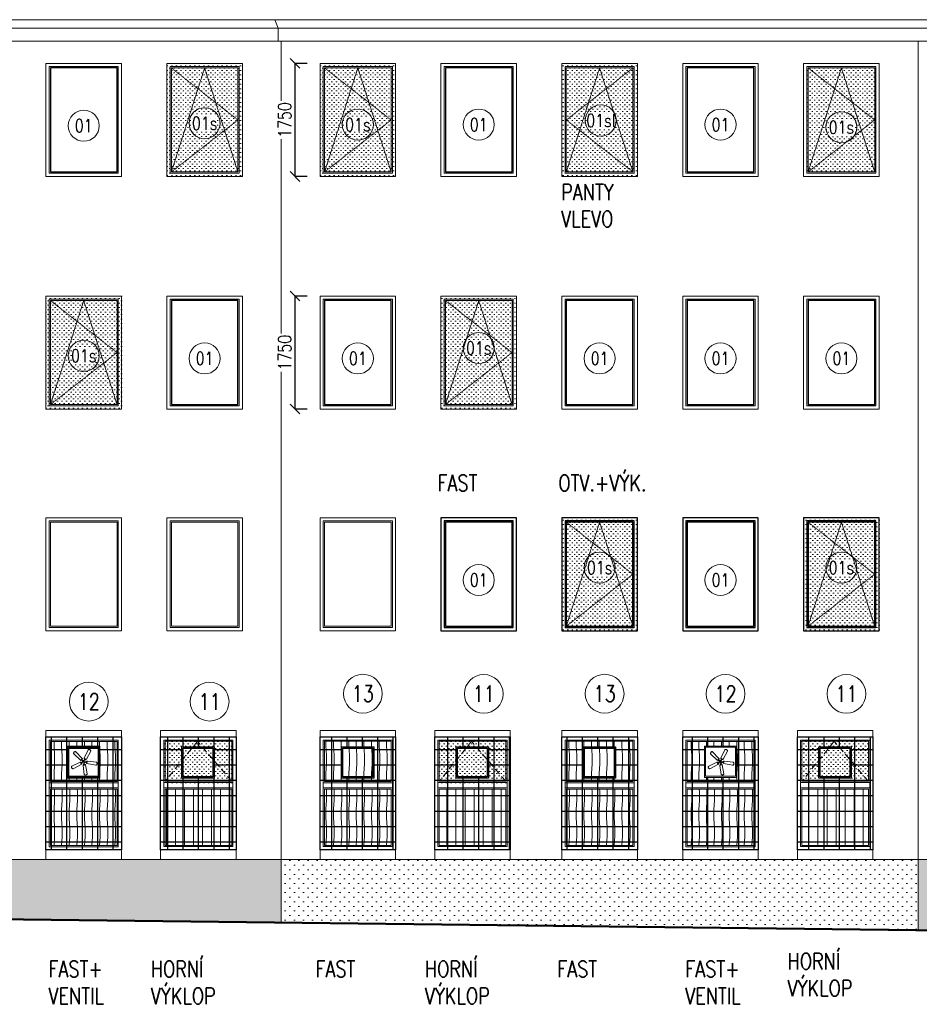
# Model space of a CAD drawing. Header units: millimetres. Extents: x -238874 to 551972, y -298952 to 658415.
# Tile 165 of 256: x 28702 to 42618, y 107166 to 122405. Entities that reach past the tile are written whole.
import ezdxf
from ezdxf.enums import TextEntityAlignment as Align

# ---------------------------------------------------------------- set-up
doc = ezdxf.new("R2010")
doc.units = ezdxf.units.MM
doc.header["$LTSCALE"] = 20
doc.linetypes.add('DASHED', pattern=[0.75, 0.5, -0.25])
doc.linetypes.add('DOT', pattern=[6.35, 0, -6.35])
doc.layers.add('00_HEDVIKA_DEMOLICE', color=2, linetype='Continuous', lineweight=30, transparency=0.3)
doc.layers.add('_00HEDVIKA_POPIS_PRACOVNÍ', color=133, linetype='Continuous', lineweight=25, transparency=0.3)
for name, color, linetype, lineweight in [('CKBUBLINY', 1, 'Continuous', 18), ('CKBUBLINY_POPIS', 3, 'Continuous', 25), ('CKKOTY', 3, 'Continuous', 18), ('CKOKNA', 30, 'Continuous', 18), ('CKSTENY_SRAF', 8, 'Continuous', 18), ('NOSNÉ', 8, 'Continuous', 50), ('PRUCHODY', 7, 'Continuous', 18)]:
    doc.layers.add(name, color=color, linetype=linetype, lineweight=lineweight)
doc.layers.add('CL3', color=8, linetype='Continuous', plot=False)
doc.layers.add('E-ELECTRICAL (CELING)', color=53, linetype='Continuous')
doc.layers.add('E-LIGHT', color=1, linetype='Continuous')
doc.styles.get("Standard").update_dxf_attribs({"font": 'simplex.shx', "width": 0.8})
doc.dimstyles.new('CADKON', dxfattribs={"dimscale": 100, "dimtxt": 2, "dimasz": 1.5, "dimexe": 0, "dimexo": 2, "dimgap": 0.6, "dimtad": 1, "dimrnd": 1, "dimtxsty": 'Standard', "dimblk1": 'OBLIQUE', "dimblk2": 'OBLIQUE', "dimsah": 1, "dimcen": 2.5, "dimadec": 1, "dimazin": 2, "dimtfac": 1, "dimtix": 1, "dimtmove": 2, "dimatfit": 3, "dimldrblk": 'OPEN30', "dimfxl": 5, "dimtfill": 1, "dimtolj": 1, "dimarcsym": 0})
pattern_1 = [(225, (5e-10, 0), (70.71068, -70.71068), [0, -100])]
pattern_2 = [(45, (-5610, -303698.58), (-35.355339, 35.355339), [0, -50])]
pattern_3 = [(94, (4910.66, -6.35), (-117.334, -9e-08), [140, -1542.05]), (90, (4900.9, 133.31), (-117.334, 7e-15), [140, -419.318]), (86, (4900.9, 273.31), (-117.334, 9e-08), [140, -1542.05]), (90, (4910.66, 412.97), (-117.334, 7e-15), [140, -419.318]), (94, (4910.66, 552.97), (-117.334, -9e-08), [140, -1542.05]), (86, (4900.9, 832.63), (-117.334, 9e-08), [140, -1542.05]), (94, (4910.66, 1112.29), (-117.334, -9e-08), [140, -1542.05]), (86, (4900.9, 1391.94), (-117.334, 9e-08), [140, -1542.05])]
pattern_4 = [(94, (0, 0), (-117.334, -9e-08), [140, -1542.05]), (90, (-9.77, 139.66), (-117.334, 7e-15), [140, -419.318]), (86, (-9.77, 279.66), (-117.334, 9e-08), [140, -1542.05]), (90, (0, 419.32), (-117.334, 7e-15), [140, -419.318]), (94, (0, 559.32), (-117.334, -9e-08), [140, -1542.05]), (86, (-9.77, 838.98), (-117.334, 9e-08), [140, -1542.05]), (94, (0, 1118.64), (-117.334, -9e-08), [140, -1542.05]), (86, (-9.77, 1398.3), (-117.334, 9e-08), [140, -1542.05])]

# ---------------------------------------------------------------- blocks, each defined once
blk = doc.blocks.new('_OBLIQUE')
at = {"color": 0, "linetype": 'ByBlock'}
blk.add_line((-0.5, -0.5), (0.5, 0.5), dxfattribs=at)
blk = doc.blocks.new('*D3372')
at = {"layer": 'CKKOTY', "color": 0, "lineweight": -2, "transparency": 16777216}
for p, q in [((33148, 118128), (32963, 118128)), ((32963, 116378), (32963, 118128)), ((33148, 116378), (32963, 116378))]:
    blk.add_line(p, q, dxfattribs=at)
at = {"layer": 'DEFPOINTS', "color": 0, "transparency": 16777216}
for p in [(32963, 118128), (33348, 118128), (33348, 116378)]:
    blk.add_point(p, dxfattribs=at)
at = {"layer": 'CKKOTY', "color": 0, "lineweight": -2, "transparency": 16777216, "xscale": 150, "yscale": 150, "zscale": 150}
for p, rotation in [((32963, 118128), 90), ((32963, 116378), 270)]:
    blk.add_blockref('_OBLIQUE', p, dxfattribs=dict(at, rotation=rotation))
at = {"layer": 'CKKOTY', "color": 0, "transparency": 16777216, "insert": (32803, 117253), "char_height": 200, "attachment_point": 5, "rotation": 90, "bg_fill": 3, "box_fill_scale": 1.1, "bg_fill_color": 256, "bg_fill_true_color": 13158600, "bg_fill_transparency": 0}
blk.add_mtext('\\A1;1750', dxfattribs=at)
blk = doc.blocks.new('_Open30')
at = {"color": 0, "lineweight": -2}
for p, q in [((-1, 0.27), (0, 0)), ((0, 0), (-1, -0.27)), ((0, 0), (-1, 0))]:
    blk.add_line(p, q, dxfattribs=at)
blk = doc.blocks.new('*D3373')
at = {"layer": 'CKKOTY', "color": 0, "lineweight": -2, "transparency": 16777216}
for p, q in [((33148, 121728), (32963, 121728)), ((32963, 119978), (32963, 121728)), ((33148, 119978), (32963, 119978))]:
    blk.add_line(p, q, dxfattribs=at)
at = {"layer": 'DEFPOINTS', "color": 0, "transparency": 16777216}
for p in [(32963, 121728), (33348, 121728), (33348, 119978)]:
    blk.add_point(p, dxfattribs=at)
at = {"layer": 'CKKOTY', "color": 0, "lineweight": -2, "transparency": 16777216, "xscale": 150, "yscale": 150, "zscale": 150}
for p, rotation in [((32963, 121728), 90), ((32963, 119978), 270)]:
    blk.add_blockref('_OBLIQUE', p, dxfattribs=dict(at, rotation=rotation))
at = {"layer": 'CKKOTY', "color": 0, "transparency": 16777216, "insert": (32803, 120853), "char_height": 200, "attachment_point": 5, "rotation": 90, "bg_fill": 3, "box_fill_scale": 1.1, "bg_fill_color": 256, "bg_fill_true_color": 13158600, "bg_fill_transparency": 0}
blk.add_mtext('\\A1;1750', dxfattribs=at)
blk = doc.blocks.new('OKNO VÝKLOP POLOVINA 1170')
h = blk.add_hatch()
h.set_pattern_fill('ZEM_OBECNE', color=256, scale=70, angle=45)
h.set_pattern_definition([(90, (9349.01, 473.22), (-140, 3e-14), [])])
h.paths.add_polyline_path([(9419, 300), (10449, 300), (10449, 1172), (9419, 1172)])
at = {"color": 0, "lineweight": -2}
for p, q in [((10519, 1980), (9349, 1980)), ((9349, 1980), (9349, 230)), ((10469, 1930), (9399, 1930)), ((9399, 1930), (9399, 1272)), ((10449, 1910), (9419, 1910)), ((9419, 1910), (9419, 1292)), ((10449, 1292), (10449, 1910)), ((10469, 1272), (10469, 1930)), ((10519, 230), (10519, 1980)), ((9399, 1272), (10469, 1272)), ((10449, 1292), (9419, 1292)), ((9399, 1192), (10469, 1192)), ((9399, 1192), (9399, 280)), ((10449, 1172), (9419, 1172)), ((9419, 1172), (9419, 300)), ((10449, 300), (10449, 1172)), ((10469, 280), (10469, 1192)), ((9349, 230), (10519, 230)), ((9399, 280), (10469, 280)), ((9419, 300), (10449, 300))]:
    blk.add_line(p, q, dxfattribs=at)
at = {"color": 0, "linetype": 'DASHED', "lineweight": -2, "ltscale": 10}
for p, q in [((9419, 1292), (9949, 1910)), ((9949, 1910), (10449, 1292))]:
    blk.add_line(p, q, dxfattribs=at)
for p, q in [((9399, 1272), (9399, 1192)), ((10469, 1192), (10469, 1272))]:
    blk.add_line(p, q)
blk = doc.blocks.new('*U4175')
at = {"linetype": 'ByBlock'}
for points in [[(1.7, 4.2), (2.3, 4.1, 0.372863), (3.9, 5.1), (9.1, 20), (9.1, 20.7), (8.8, 21.3), (8, 21.8), (7.6, 22.3), (7.4, 22.8), (7, 22.6), (6.3, 22.4), (5.4, 22.4), (4.8, 22.3), (4.4, 21.5), (-0.2, 6.4, 0.360938), (0.5, 4.7), (1.2, 4.4)], [(-3.5, 2.9), (-3.2, 3.4, 0.372863), (-3.6, 5.3), (-16.2, 14.9), (-16.9, 15.1), (-17.5, 15), (-18.3, 14.4), (-18.9, 14.1), (-19.4, 14.1), (-19.3, 13.6), (-19.3, 12.9), (-19.7, 12.1), (-19.7, 11.5), (-19.1, 10.8), (-6.2, 1.8, 0.360938), (-4.3, 2), (-3.8, 2.5)], [(4.5, -0.3), (4.6, -0.9, 0.372863), (6, -2.2), (21.9, -2.5), (22.5, -2.3), (23, -1.8), (23.2, -0.9), (23.6, -0.4), (24, 0), (23.6, 0.3), (23.2, 0.9), (23, 1.8), (22.7, 2.3), (21.8, 2.5), (6.1, 2.2, 0.360938), (4.7, 0.9), (4.5, 0.2)], [(-3.8, -2.5), (-4.3, -2, 0.372863), (-6.2, -1.8), (-19.2, -10.8), (-19.6, -11.4), (-19.7, -12), (-19.3, -12.9), (-19.3, -13.6), (-19.4, -14.1), (-18.9, -14.1), (-18.2, -14.4), (-17.5, -15), (-17, -15.2), (-16.2, -14.9), (-3.6, -5.3, 0.360938), (-3.2, -3.5), (-3.5, -2.8)], [(1.2, -4.4), (0.6, -4.7, 0.372863), (-0.2, -6.4), (4.4, -21.6), (4.8, -22.1), (5.4, -22.4), (6.3, -22.4), (7, -22.5), (7.4, -22.8), (7.6, -22.4), (8.1, -21.8), (8.8, -21.3), (9.2, -20.8), (9.1, -20), (3.9, -5.1, 0.360938), (2.3, -4.1), (1.6, -4.2)]]:
    blk.add_lwpolyline(points, format="xyb", dxfattribs=at)
at = {"color": 8}
for points in [[(-2.3, 1.4), (-3.9, 2.6, 0.346373), (-4, 2.6), (-4.8, 1.9, -0.299316), (-5.6, 1.8), (-5.7, 1.8, -0.732884), (-5.7, 2), (-5.4, 2.1, 0.28923), (-4.8, 2.6), (-4.7, 2.8), (-4.7, 3.4, -0.326339), (-4.7, 3.5), (-4.1, 3.7), (-3.9, 3.8, 0.28923), (-3.6, 4.5), (-3.6, 4.8, -0.732884), (-3.5, 4.9), (-3.4, 4.8, -0.299316), (-3.2, 4), (-3.6, 3, 0.347044), (-3.6, 2.9), (-2, 1.8)], [(0.6, 2.6), (1.2, 4.5, 0.346373), (1.2, 4.6), (0.3, 5.1, -0.299316), (0, 5.9), (0, 6, -0.732884), (0.2, 6), (0.3, 5.7, 0.28923), (1, 5.3), (1.2, 5.3), (1.8, 5.5, -0.326339), (1.9, 5.5), (2.2, 5), (2.4, 4.9, 0.28923), (3.2, 4.8), (3.5, 4.9, -0.732884), (3.6, 4.8), (3.5, 4.7, -0.299316), (2.8, 4.3), (1.8, 4.4, 0.347044), (1.7, 4.3), (1.1, 2.4)], [(2.7, 0.2), (4.6, 0.2, 0.346373), (4.7, 0.3), (5, 1.3, -0.299316), (5.6, 1.8), (5.7, 1.9, -0.732884), (5.8, 1.7), (5.6, 1.5, 0.28923), (5.4, 0.7), (5.5, 0.5), (5.8, 0, -0.326339), (5.8, -0.1), (5.5, -0.6), (5.4, -0.8, 0.28923), (5.6, -1.6), (5.8, -1.8, -0.732884), (5.7, -1.9), (5.6, -1.9, -0.299316), (5, -1.4), (4.7, -0.3, 0.347044), (4.6, -0.3), (2.7, -0.3)], [(-2, -1.7), (-3.6, -2.9, 0.346373), (-3.7, -3), (-3.3, -4, -0.299316), (-3.4, -4.8), (-3.5, -4.9, -0.732884), (-3.7, -4.8), (-3.6, -4.5, 0.28923), (-3.9, -3.8), (-4.1, -3.6), (-4.7, -3.4, -0.326339), (-4.8, -3.3), (-4.7, -2.8), (-4.8, -2.5, 0.28923), (-5.4, -2), (-5.7, -2, -0.732884), (-5.7, -1.8), (-5.6, -1.7, -0.299316), (-4.8, -1.8), (-4, -2.5, 0.347044), (-3.9, -2.5), (-2.3, -1.3)], [(1, -2.5), (1.6, -4.3, 0.346373), (1.7, -4.4), (2.8, -4.3, -0.299316), (3.5, -4.7), (3.5, -4.8, -0.732884), (3.4, -5), (3.1, -4.8, 0.28923), (2.4, -4.9), (2.2, -5), (1.8, -5.5, -0.326339), (1.7, -5.6), (1.1, -5.4), (0.9, -5.4, 0.28923), (0.2, -5.8), (0.1, -6, -0.732884), (-0.1, -6), (-0.1, -5.9, -0.299316), (0.2, -5.1), (1.1, -4.6, 0.347044), (1.2, -4.5), (0.6, -2.6)]]:
    blk.add_lwpolyline(points, format="xyb", dxfattribs=at)
blk.add_circle((0, 0), 2.67)
at = {"layer": 'CL3', "linetype": 'DOT', "ltscale": 6}
blk.add_circle((0, 0), 24, dxfattribs=at)
at = {"layer": 'E-ELECTRICAL (CELING)'}
blk.add_point((1, 0), dxfattribs=at)
at = {"layer": 'E-LIGHT'}
blk.add_point((-1, 0), dxfattribs=at)
blk = doc.blocks.new('OKNO VÝKLOP TŘETINA  VENTILACE 1170')
h = blk.add_hatch()
h.set_pattern_fill('DREVITE_DESKY', color=256, scale=70)
h.set_pattern_definition(pattern_3)
h.paths.add_polyline_path([(7306, 1346), (7306, 1831), (7806, 1831), (7806, 1346)], flags=16)
h.paths.add_polyline_path([(8084, 1283), (8084, 1903), (7041, 1903), (7041, 1283)])
h = blk.add_hatch()
h.set_pattern_fill('DREVITE_DESKY', color=256, scale=70)
h.set_pattern_definition(pattern_3)
h.paths.add_polyline_path([(8071, 1163), (7041, 1163), (7041, 293), (8071, 293)])
at = {"color": 0, "lineweight": -2}
for p, q in [((8141, 1973), (6971, 1973)), ((6971, 1973), (6971, 223)), ((8091, 1923), (7021, 1923)), ((7021, 1923), (7021, 1263)), ((8071, 1903), (7041, 1903)), ((7041, 1903), (7041, 1283)), ((8071, 1283), (8071, 1903)), ((8091, 1263), (8091, 1923)), ((8141, 223), (8141, 1973)), ((7021, 1263), (8091, 1263)), ((8071, 1283), (7041, 1283)), ((7021, 1183), (8091, 1183)), ((7021, 1183), (7021, 273)), ((8071, 1163), (7041, 1163)), ((7041, 1163), (7041, 293)), ((8071, 293), (8071, 1163)), ((8091, 273), (8091, 1183)), ((6971, 223), (8141, 223)), ((7021, 273), (8091, 273)), ((7041, 293), (8071, 293))]:
    blk.add_line(p, q, dxfattribs=at)
for p, q in [((7021, 1183), (7021, 1263)), ((8091, 1183), (8091, 1263))]:
    blk.add_line(p, q)
for points in [[(7306, 1831), (7306, 1346), (7806, 1346), (7806, 1831)], [(7326, 1811), (7326, 1366), (7786, 1366), (7786, 1811)]]:
    blk.add_lwpolyline(points, close=True, dxfattribs=at)
at = {"xscale": 8.889999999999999, "yscale": 8.889999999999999, "zscale": 8.889999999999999, "rotation": 45}
blk.add_blockref('*U4175', (7556, 1588), dxfattribs=at)
blk = doc.blocks.new('OKNO VÝKLOP POLOVINA FAST 1170')
h = blk.add_hatch()
h.set_pattern_fill('DREVITE_DESKY', color=256, scale=70)
h.set_pattern_definition(pattern_4)
h.paths.add_polyline_path([(3160, 1290), (3160, 1910), (2130, 1910), (2130, 1290)])
h = blk.add_hatch()
h.set_pattern_fill('DREVITE_DESKY', color=256, scale=70)
h.set_pattern_definition(pattern_4)
h.paths.add_polyline_path([(3160, 1170), (2130, 1170), (2130, 300), (3160, 300)])
at = {"color": 0, "lineweight": -2}
for p, q in [((3230, 1980), (2060, 1980)), ((2060, 1980), (2060, 230)), ((3180, 1930), (2110, 1930)), ((2110, 1930), (2110, 1270)), ((3160, 1910), (2130, 1910)), ((2130, 1910), (2130, 1290)), ((3160, 1290), (3160, 1910)), ((3180, 1270), (3180, 1930)), ((3230, 230), (3230, 1980)), ((2110, 1270), (3180, 1270)), ((3160, 1290), (2130, 1290)), ((2110, 1190), (3180, 1190)), ((2110, 1190), (2110, 280)), ((3160, 1170), (2130, 1170)), ((2130, 1170), (2130, 300)), ((3160, 300), (3160, 1170)), ((3180, 280), (3180, 1190)), ((2060, 230), (3230, 230)), ((2110, 280), (3180, 280)), ((2130, 300), (3160, 300))]:
    blk.add_line(p, q, dxfattribs=at)
for p, q in [((2110, 1190), (2110, 1270)), ((3180, 1190), (3180, 1270))]:
    blk.add_line(p, q)
blk = doc.blocks.new('*U3271')
at = {"color": 0, "lineweight": -2}
for p, q in [((1170, 1750), (0, 1750)), ((0, 1750), (0, 0)), ((1120, 1700), (50, 1700)), ((50, 1700), (50, 915)), ((1120, 915), (1120, 1700)), ((1170, 0), (1170, 1750)), ((50, 915), (50, 835)), ((1120, 835), (1120, 915)), ((50, 835), (50, 50)), ((1120, 50), (1120, 835)), ((0, 0), (1170, 0)), ((50, 50), (1120, 50))]:
    blk.add_line(p, q, dxfattribs=at)
blk = doc.blocks.new('*U3270')
at = {"color": 0, "lineweight": -2}
for p, q in [((-1170, 0), (-1170, 1750)), ((-1170, 1750), (0, 1750)), ((-1120, 1700), (-50, 1700)), ((-1120, 915), (-1120, 1700)), ((-1100, 1680), (-70, 1680)), ((-1100, 935), (-1100, 1680)), ((-70, 1680), (-70, 935)), ((-50, 1700), (-50, 915)), ((0, 1750), (0, 0)), ((-1120, 835), (-1120, 915)), ((-1100, 815), (-1100, 935)), ((-70, 935), (-70, 815)), ((-50, 915), (-50, 835)), ((-1120, 50), (-1120, 835)), ((-1100, 70), (-1100, 815)), ((-70, 815), (-70, 70)), ((-50, 835), (-50, 50)), ((0, 0), (-1170, 0)), ((-50, 50), (-1120, 50)), ((-70, 70), (-1100, 70))]:
    blk.add_line(p, q, dxfattribs=at)
at = {"color": 0, "linetype": 'DASHED', "lineweight": -2}
for p, q in [((-585, 1680), (-1100, 70)), ((-70, 1680), (-1100, 875)), ((-70, 70), (-585, 1680)), ((-1100, 875), (-70, 70))]:
    blk.add_line(p, q, dxfattribs=at)
blk = doc.blocks.new('CK_BUBBLE_1_0_0')
at = {"color": 0, "linetype": 'ByBlock', "lineweight": -2}
blk.add_circle((0, 0), 1, dxfattribs=at)

msp = doc.modelspace()

# ---------------------------------------------------------------- hatches: boundary and pattern name
at = {"layer": '00_HEDVIKA_DEMOLICE'}
h = msp.add_hatch(dxfattribs=at)
h.set_pattern_fill('NET', color=256, scale=75, angle=-90)
h.set_pattern_definition([(270, (-313466.16, 206836.24), (238.125, -4e-14), []), (360, (-313466.16, 206836.24), (6e-14, 238.125), [])])
h.paths.add_polyline_path([(29107.962, 109554.934), (29107.962, 111304.934), (30277.962, 111306.766), (30277.962, 109556.766)])
h.paths.add_polyline_path([(29438.456, 110666.137), (29938.456, 110666.137), (29938.456, 111151.137), (29438.456, 111151.137)], flags=16)
h = msp.add_hatch(dxfattribs=at)
h.set_pattern_fill('NET', color=256, scale=75, angle=-90)
h.set_pattern_definition([(270, (-315239.86, 206836.24), (238.125, -4e-14), []), (360, (-315239.86, 206836.24), (6e-14, 238.125), [])])
h.paths.add_polyline_path([(30881.663, 109554.934), (30881.663, 111304.934), (32051.663, 111306.766), (32051.663, 109556.766)])
h.paths.add_polyline_path([(31212.157, 110666.137), (31712.157, 110666.137), (31712.157, 111151.137), (31212.157, 111151.137)], flags=16)
h = msp.add_hatch(dxfattribs=at)
h.set_pattern_fill('NET', color=256, scale=75, angle=-90)
h.set_pattern_definition([(270, (-317706.16, 206836.24), (238.125, -4e-14), []), (360, (-317706.16, 206836.24), (6e-14, 238.125), [])])
h.paths.add_polyline_path([(33347.962, 109554.934), (33347.962, 111304.934), (34517.962, 111306.766), (34517.962, 109556.766)])
h.paths.add_polyline_path([(33678.456, 110666.137), (34178.456, 110666.137), (34178.456, 111151.137), (33678.456, 111151.137)], flags=16)
h = msp.add_hatch(dxfattribs=at)
h.set_pattern_fill('NET', color=256, scale=75, angle=-90)
h.set_pattern_definition([(270, (-319479.86, 206836.24), (238.125, -4e-14), []), (360, (-319479.86, 206836.24), (6e-14, 238.125), [])])
h.paths.add_polyline_path([(35121.663, 109554.934), (35121.663, 111304.934), (36291.663, 111306.766), (36291.663, 109556.766)])
h.paths.add_polyline_path([(35452.157, 110666.137), (35952.157, 110666.137), (35952.157, 111151.137), (35452.157, 111151.137)], flags=16)
h = msp.add_hatch(dxfattribs=at)
h.set_pattern_fill('NET', color=256, scale=75, angle=-90)
h.set_pattern_definition([(270, (-321446.16, 206836.24), (238.125, -4e-14), []), (360, (-321446.16, 206836.24), (6e-14, 238.125), [])])
h.paths.add_polyline_path([(37087.962, 109554.934), (37087.962, 111304.934), (38257.962, 111306.766), (38257.962, 109556.766)])
h.paths.add_polyline_path([(37418.456, 110666.137), (37918.456, 110666.137), (37918.456, 111151.137), (37418.456, 111151.137)], flags=16)
h = msp.add_hatch(dxfattribs=at)
h.set_pattern_fill('NET', color=256, scale=75, angle=-90)
h.set_pattern_definition([(270, (-323316.16, 206836.24), (238.125, -4e-14), []), (360, (-323316.16, 206836.24), (6e-14, 238.125), [])])
h.paths.add_polyline_path([(38957.962, 109554.934), (38957.962, 111304.934), (40127.962, 111306.766), (40127.962, 109556.766)])
h.paths.add_polyline_path([(39288.456, 110666.137), (39788.456, 110666.137), (39788.456, 111151.137), (39288.456, 111151.137)], flags=16)
h = msp.add_hatch(dxfattribs=at)
h.set_pattern_fill('NET', color=256, scale=75, angle=-90)
h.set_pattern_definition([(270, (-325089.86, 206836.24), (238.125, -4e-14), []), (360, (-325089.86, 206836.24), (6e-14, 238.125), [])])
h.paths.add_polyline_path([(40731.663, 109554.934), (40731.663, 111304.934), (41901.663, 111306.766), (41901.663, 109556.766)])
h.paths.add_polyline_path([(41062.157, 110666.137), (41562.157, 110666.137), (41562.157, 111151.137), (41062.157, 111151.137)], flags=16)
at = {"layer": 'CKSTENY_SRAF'}
h = msp.add_hatch(dxfattribs=at)
h.set_pattern_fill('OMITKA', color=256, scale=50)
h.set_pattern_definition([(45, (-7480, -300098.58), (-35.355339, 35.355339), [0, -50])])
h.paths.add_polyline_path([(32147.962, 121727.85), (30977.962, 121727.85), (30977.962, 119977.85), (32147.962, 119977.85)])
h = msp.add_hatch(dxfattribs=at)
h.set_pattern_fill('OMITKA', color=256, scale=50)
h.set_pattern_definition([(45, (-9850, -300098.58), (-35.355339, 35.355339), [0, -50])])
h.paths.add_polyline_path([(34517.962, 121727.85), (33347.962, 121727.85), (33347.962, 119977.85), (34517.962, 119977.85)])
h = msp.add_hatch(dxfattribs=at)
h.set_pattern_fill('OMITKA', color=256, scale=50)
h.set_pattern_definition([(45, (-13590, -300098.58), (-35.355339, 35.355339), [0, -50])])
h.paths.add_polyline_path([(38257.962, 121727.85), (37087.962, 121727.85), (37087.962, 119977.85), (38257.962, 119977.85)])
h = msp.add_hatch(dxfattribs=at)
h.set_pattern_fill('OMITKA', color=256, scale=50)
h.set_pattern_definition([(45, (-17372.013, -300028.455), (-35.355339, 35.355339), [0, -50])])
h.paths.add_polyline_path([(41947.962, 121667.788), (40869.975, 121677.85), (40869.975, 120047.975), (41947.962, 120037.912)])
h = msp.add_hatch(dxfattribs=at)
h.set_pattern_fill('OMITKA', color=256, scale=50)
h.set_pattern_definition(pattern_2)
h.paths.add_polyline_path([(30277.962, 118127.85), (29107.962, 118127.85), (29107.962, 116377.85), (30277.962, 116377.85)])
h = msp.add_hatch(dxfattribs=at)
h.set_pattern_fill('OMITKA', color=256, scale=50)
h.set_pattern_definition(pattern_2)
h.paths.add_polyline_path([(30277.962, 118127.85), (29107.962, 118127.85), (29107.962, 116377.85), (30277.962, 116377.85)])
h = msp.add_hatch(dxfattribs=at)
h.set_pattern_fill('OMITKA', color=256, scale=50)
h.set_pattern_definition([(45, (-11720, -303698.58), (-35.355339, 35.355339), [0, -50])])
h.paths.add_polyline_path([(36387.962, 118127.85), (35217.962, 118127.85), (35217.962, 116377.85), (36387.962, 116377.85)])
h = msp.add_hatch(dxfattribs=at)
h.set_pattern_fill('OMITKA', color=256, scale=50)
h.set_pattern_definition([(45, (-13590, -307128.58), (-35.355339, 35.355339), [0, -50])])
h.paths.add_polyline_path([(38257.962, 114697.85), (37087.962, 114697.85), (37087.962, 112947.85), (38257.962, 112947.85)])
h = msp.add_hatch(dxfattribs=at)
h.set_pattern_fill('OMITKA', color=256, scale=50)
h.set_pattern_definition([(45, (-17330, -307128.58), (-35.355339, 35.355339), [0, -50])])
h.paths.add_polyline_path([(41997.962, 114697.85), (40827.962, 114697.85), (40827.962, 112947.85), (41997.962, 112947.85)])
h = msp.add_hatch(dxfattribs=at)
h.set_pattern_fill('OMITKA', color=256, scale=50)
h.set_pattern_definition([(45, (-7513.7, -310522.68), (-35.355339, 35.355339), [0, -50])])
h.paths.add_polyline_path([(31981.663, 111233.75), (30931.663, 111233.75), (30931.663, 110593.75), (31981.663, 110593.75)])
h = msp.add_hatch(dxfattribs=at)
h.set_pattern_fill('OMITKA', color=256, scale=50)
h.set_pattern_definition([(45, (-11753.7, -310522.68), (-35.355339, 35.355339), [0, -50])])
h.paths.add_polyline_path([(36241.663, 111233.75), (35171.663, 111233.75), (35171.663, 110593.75), (36241.663, 110593.75)])
h = msp.add_hatch(dxfattribs=at)
h.set_pattern_fill('OMITKA', color=256, scale=50)
h.set_pattern_definition([(45, (-17363.7, -310520.58), (-35.355339, 35.355339), [0, -50])])
h.paths.add_polyline_path([(41831.663, 111235.85), (40781.663, 111235.85), (40781.663, 110595.85), (41831.663, 110598.284)])
at = {"layer": 'PRUCHODY'}
h = msp.add_hatch(dxfattribs=at)
h.set_pattern_fill('OMITKA', color=256, scale=100, angle=180, style=0)
h.set_pattern_definition(pattern_1)
h.paths.add_polyline_path([(22147.962, 109405.85), (22147.962, 108555.85), (32747.962, 108430.899), (32747.962, 109405.85)])
h = msp.add_hatch(dxfattribs=at)
h.set_pattern_fill('OMITKA', color=256, scale=100, angle=180, style=0)
h.set_pattern_definition(pattern_1)
h.paths.add_polyline_path([(42597.962, 108314.789), (42597.962, 109405.85), (32747.962, 109405.85), (32747.962, 108430.899)])
h = msp.add_hatch(dxfattribs=at)
h.set_pattern_fill('OMITKA', color=256, scale=100, angle=180, style=0)
h.set_pattern_definition(pattern_1)
h.paths.add_polyline_path([(52647.962, 108196.322), (52647.962, 109405.85), (42597.962, 109405.85), (42597.962, 108314.789)])
h.paths.add_polyline_path([(56678.67, 108767.946), (57695.634, 108767.946), (57695.634, 109147.41), (56678.67, 109147.41)], flags=9)
h.paths.add_polyline_path([(49399.579, 108455.85), (49399.579, 109068.447), (48343.024, 109068.447), (48343.024, 108455.85)], flags=16)

# ---------------------------------------------------------------- linework, layer by layer
at = {"layer": '00_HEDVIKA_DEMOLICE'}
for points in [[(30207.962, 121657.85), (29177.962, 121657.85), (29177.962, 120047.85), (30207.962, 120047.85)], [(36317.962, 121657.85), (35287.962, 121657.85), (35287.962, 120047.85), (36317.962, 120047.85)], [(40057.962, 121657.85), (39027.962, 121657.85), (39027.962, 120047.85), (40057.962, 120047.85)], [(32077.962, 118057.85), (31047.962, 118057.85), (31047.962, 116447.85), (32077.962, 116447.85)], [(34447.962, 118057.85), (33417.962, 118057.85), (33417.962, 116447.85), (34447.962, 116447.85)], [(38187.962, 118057.85), (37157.962, 118057.85), (37157.962, 116447.85), (38187.962, 116447.85)], [(40057.962, 118057.85), (39027.962, 118057.85), (39027.962, 116447.85), (40057.962, 116447.85)], [(41927.962, 118057.85), (40897.962, 118057.85), (40897.962, 116447.85), (41927.962, 116447.85)], [(36387.962, 114697.85), (35217.962, 114697.85), (35217.962, 112947.85), (36387.962, 112947.85)], [(36337.962, 114647.85), (35267.962, 114647.85), (35267.962, 112997.85), (36337.962, 112997.85)], [(36317.962, 114627.85), (35287.962, 114627.85), (35287.962, 113017.85), (36317.962, 113017.85)], [(38257.962, 114697.85), (37087.962, 114697.85), (37087.962, 112947.85), (38257.962, 112947.85)], [(38207.962, 114647.85), (37137.962, 114647.85), (37137.962, 112997.85), (38207.962, 112997.85)], [(38187.962, 114627.85), (37157.962, 114627.85), (37157.962, 113017.85), (38187.962, 113017.85)], [(40127.962, 114697.85), (38957.962, 114697.85), (38957.962, 112947.85), (40127.962, 112947.85)], [(40077.962, 114647.85), (39007.962, 114647.85), (39007.962, 112997.85), (40077.962, 112997.85)], [(40057.962, 114627.85), (39027.962, 114627.85), (39027.962, 113017.85), (40057.962, 113017.85)], [(41997.962, 114697.85), (40827.962, 114697.85), (40827.962, 112947.85), (41997.962, 112947.85)], [(41947.962, 114647.85), (40877.962, 114647.85), (40877.962, 112997.85), (41947.962, 112997.85)], [(41927.962, 114627.85), (40897.962, 114627.85), (40897.962, 113017.85), (41927.962, 113017.85)], [(30277.962, 109555.85), (29107.962, 109555.85), (29107.962, 111305.85), (30277.962, 111305.85)], [(32051.663, 109555.85), (30881.663, 109555.85), (30881.663, 111305.85), (32051.663, 111305.85)], [(34517.962, 109555.85), (33347.962, 109555.85), (33347.962, 111305.85), (34517.962, 111305.85)], [(36291.663, 109555.85), (35121.663, 109555.85), (35121.663, 111305.85), (36291.663, 111305.85)], [(38257.962, 109555.85), (37087.962, 109555.85), (37087.962, 111305.85), (38257.962, 111305.85)], [(40127.962, 109555.85), (38957.962, 109555.85), (38957.962, 111305.85), (40127.962, 111305.85)], [(41901.663, 109555.85), (40731.663, 109555.85), (40731.663, 111305.85), (41901.663, 111305.85)], [(29938.456, 111151.137), (29938.456, 110666.137), (29438.456, 110666.137), (29438.456, 111151.137)], [(29918.456, 111131.137), (29918.456, 110686.137), (29458.456, 110686.137), (29458.456, 111131.137)], [(31712.157, 111151.137), (31712.157, 110666.137), (31212.157, 110666.137), (31212.157, 111151.137)], [(31692.157, 111131.137), (31692.157, 110686.137), (31232.157, 110686.137), (31232.157, 111131.137)], [(34178.456, 111151.137), (34178.456, 110666.137), (33678.456, 110666.137), (33678.456, 111151.137)], [(34158.456, 111131.137), (34158.456, 110686.137), (33698.456, 110686.137), (33698.456, 111131.137)], [(35952.157, 111151.137), (35952.157, 110666.137), (35452.157, 110666.137), (35452.157, 111151.137)], [(35932.157, 111131.137), (35932.157, 110686.137), (35472.157, 110686.137), (35472.157, 111131.137)], [(37918.456, 111151.137), (37918.456, 110666.137), (37418.456, 110666.137), (37418.456, 111151.137)], [(37898.456, 111131.137), (37898.456, 110686.137), (37438.456, 110686.137), (37438.456, 111131.137)], [(41562.157, 111151.137), (41562.157, 110666.137), (41062.157, 110666.137), (41062.157, 111151.137)], [(41542.157, 111131.137), (41542.157, 110686.137), (41082.157, 110686.137), (41082.157, 111131.137)]]:
    msp.add_lwpolyline(points, close=True, dxfattribs=at)
at = {"layer": 'CKOKNA'}
for points in [[(30277.962, 121727.85), (29107.962, 121727.85), (29107.962, 119977.85), (30277.962, 119977.85)], [(30227.962, 121677.85), (29157.962, 121677.85), (29157.962, 120027.85), (30227.962, 120027.85)], [(32147.962, 121727.85), (30977.962, 121727.85), (30977.962, 119977.85), (32147.962, 119977.85)], [(32097.962, 121677.85), (31027.962, 121677.85), (31027.962, 120027.85), (32097.962, 120027.85)], [(32077.962, 121657.85), (31047.962, 121657.85), (31047.962, 120047.85), (32077.962, 120047.85)], [(34517.962, 121727.85), (33347.962, 121727.85), (33347.962, 119977.85), (34517.962, 119977.85)], [(34467.962, 121677.85), (33397.962, 121677.85), (33397.962, 120027.85), (34467.962, 120027.85)], [(34447.962, 121657.85), (33417.962, 121657.85), (33417.962, 120047.85), (34447.962, 120047.85)], [(36387.962, 121727.85), (35217.962, 121727.85), (35217.962, 119977.85), (36387.962, 119977.85)], [(36387.962, 121727.85), (35217.962, 121727.85), (35217.962, 119977.85), (36387.962, 119977.85)], [(36337.962, 121677.85), (35267.962, 121677.85), (35267.962, 120027.85), (36337.962, 120027.85)], [(38257.962, 121727.85), (37087.962, 121727.85), (37087.962, 119977.85), (38257.962, 119977.85)], [(38207.962, 121677.85), (37137.962, 121677.85), (37137.962, 120027.85), (38207.962, 120027.85)], [(38187.962, 121657.85), (37157.962, 121657.85), (37157.962, 120047.85), (38187.962, 120047.85)], [(40127.962, 121727.85), (38957.962, 121727.85), (38957.962, 119977.85), (40127.962, 119977.85)], [(40077.962, 121677.85), (39007.962, 121677.85), (39007.962, 120027.85), (40077.962, 120027.85)], [(41997.962, 121727.85), (40827.962, 121727.85), (40827.962, 119977.85), (41997.962, 119977.85)], [(41947.962, 121677.85), (40877.962, 121677.85), (40877.962, 120027.85), (41947.962, 120027.85)], [(41927.962, 121657.85), (40897.962, 121657.85), (40897.962, 120047.85), (41927.962, 120047.85)], [(30277.962, 118127.85), (29107.962, 118127.85), (29107.962, 116377.85), (30277.962, 116377.85)], [(32147.962, 118127.85), (30977.962, 118127.85), (30977.962, 116377.85), (32147.962, 116377.85)], [(34517.962, 118127.85), (33347.962, 118127.85), (33347.962, 116377.85), (34517.962, 116377.85)], [(36387.962, 118127.85), (35217.962, 118127.85), (35217.962, 116377.85), (36387.962, 116377.85)], [(38257.962, 118127.85), (37087.962, 118127.85), (37087.962, 116377.85), (38257.962, 116377.85)], [(40127.962, 118127.85), (38957.962, 118127.85), (38957.962, 116377.85), (40127.962, 116377.85)], [(41997.962, 118127.85), (40827.962, 118127.85), (40827.962, 116377.85), (41997.962, 116377.85)], [(30227.962, 118077.85), (29157.962, 118077.85), (29157.962, 116427.85), (30227.962, 116427.85)], [(30207.962, 118057.85), (29177.962, 118057.85), (29177.962, 116447.85), (30207.962, 116447.85)], [(32097.962, 118077.85), (31027.962, 118077.85), (31027.962, 116427.85), (32097.962, 116427.85)], [(34467.962, 118077.85), (33397.962, 118077.85), (33397.962, 116427.85), (34467.962, 116427.85)], [(36337.962, 118077.85), (35267.962, 118077.85), (35267.962, 116427.85), (36337.962, 116427.85)], [(36317.962, 118057.85), (35287.962, 118057.85), (35287.962, 116447.85), (36317.962, 116447.85)], [(38207.962, 118077.85), (37137.962, 118077.85), (37137.962, 116427.85), (38207.962, 116427.85)], [(40077.962, 118077.85), (39007.962, 118077.85), (39007.962, 116427.85), (40077.962, 116427.85)], [(41947.962, 118077.85), (40877.962, 118077.85), (40877.962, 116427.85), (41947.962, 116427.85)]]:
    msp.add_lwpolyline(points, close=True, dxfattribs=at)
at = {"layer": 'NOSNÉ'}
msp.add_line((22147.962, 108555.85), (73047.962, 107955.85), dxfattribs=at)
at = {"layer": 'PRUCHODY'}
for p, q in [((22047.962, 122404.85), (52747.962, 122404.85)), ((32647.962, 122404.85), (32697.962, 122272.85)), ((22097.962, 122272.85), (52697.962, 122272.85)), ((32697.962, 122272.85), (32697.962, 122072.85)), ((22147.962, 122072.85), (52697.962, 122072.85)), ((32747.962, 122072.85), (32747.962, 108430.899)), ((42597.962, 122072.85), (42597.962, 108314.789)), ((29107.962, 109555.85), (30277.962, 109555.85)), ((30881.663, 109555.85), (32051.663, 109555.85)), ((33347.962, 109555.85), (34517.962, 109555.85)), ((35121.663, 109555.85), (36291.663, 109555.85)), ((37087.962, 109555.85), (38257.962, 109555.85)), ((38957.962, 109555.85), (40127.962, 109555.85)), ((40731.663, 109555.85), (41901.663, 109555.85)), ((22147.962, 109405.85), (73047.962, 109405.85))]:
    msp.add_line(p, q, dxfattribs=at)
for points in [[(30277.962, 114697.85), (29107.962, 114697.85), (29107.962, 112947.85), (30277.962, 112947.85)], [(30227.962, 114647.85), (29157.962, 114647.85), (29157.962, 112997.85), (30227.962, 112997.85)], [(30207.962, 114627.85), (29177.962, 114627.85), (29177.962, 113017.85), (30207.962, 113017.85)], [(32147.962, 114697.85), (30977.962, 114697.85), (30977.962, 112947.85), (32147.962, 112947.85)], [(32097.962, 114647.85), (31027.962, 114647.85), (31027.962, 112997.85), (32097.962, 112997.85)], [(32077.962, 114627.85), (31047.962, 114627.85), (31047.962, 113017.85), (32077.962, 113017.85)], [(34517.962, 114697.85), (33347.962, 114697.85), (33347.962, 112947.85), (34517.962, 112947.85)], [(34467.962, 114647.85), (33397.962, 114647.85), (33397.962, 112997.85), (34467.962, 112997.85)], [(34447.962, 114627.85), (33417.962, 114627.85), (33417.962, 113017.85), (34447.962, 113017.85)], [(30277.962, 109405.85), (29107.962, 109405.85), (29107.962, 111405.85), (30277.962, 111405.85)], [(32051.663, 109405.85), (30881.663, 109405.85), (30881.663, 111405.85), (32051.663, 111405.85)], [(34517.962, 109405.85), (33347.962, 109405.85), (33347.962, 111405.85), (34517.962, 111405.85)], [(36291.663, 109405.85), (35121.663, 109405.85), (35121.663, 111405.85), (36291.663, 111405.85)], [(38257.962, 109405.85), (37087.962, 109405.85), (37087.962, 111405.85), (38257.962, 111405.85)], [(40127.962, 109405.85), (38957.962, 109405.85), (38957.962, 111405.85), (40127.962, 111405.85)], [(41901.663, 109405.85), (40731.663, 109405.85), (40731.663, 111405.85), (41901.663, 111405.85)]]:
    msp.add_lwpolyline(points, close=True, dxfattribs=at)

# ---------------------------------------------------------------- block references
at = {"layer": 'CKBUBLINY'}
ref = msp.add_blockref('CK_BUBBLE_1_0_0', (29692.962, 120762.788), dxfattribs=dict(at, xscale=-240, yscale=240, zscale=240))
ref.add_attrib('NUM1', '01', dxfattribs={"layer": 'CKBUBLINY_POPIS', "height": 200, "width": 0.8, "flags": 8}).set_placement((29692.962, 120762.788), align=Align.MIDDLE_CENTER)
ref = msp.add_blockref('CK_BUBBLE_1_0_0', (31562.962, 120802.788), dxfattribs=dict(at, xscale=-240, yscale=240, zscale=240))
ref.add_attrib('NUM1', '01s', dxfattribs={"layer": 'CKBUBLINY_POPIS', "height": 200, "width": 0.8, "flags": 8}).set_placement((31562.962, 120802.788), align=Align.MIDDLE_CENTER)
ref = msp.add_blockref('CK_BUBBLE_1_0_0', (33932.962, 120780.917), dxfattribs=dict(at, xscale=-240, yscale=240, zscale=240))
ref.add_attrib('NUM1', '01s', dxfattribs={"layer": 'CKBUBLINY_POPIS', "height": 200, "width": 0.8, "flags": 8}).set_placement((33932.962, 120780.917), align=Align.MIDDLE_CENTER)
ref = msp.add_blockref('CK_BUBBLE_1_0_0', (35802.962, 120780.917), dxfattribs=dict(at, xscale=-240, yscale=240, zscale=240))
ref.add_attrib('NUM1', '01', dxfattribs={"layer": 'CKBUBLINY_POPIS', "height": 200, "width": 0.8, "flags": 8}).set_placement((35802.962, 120780.917), align=Align.MIDDLE_CENTER)
ref = msp.add_blockref('CK_BUBBLE_1_0_0', (37690.106, 120844.743), dxfattribs=dict(at, xscale=240, yscale=240, zscale=240))
ref.add_attrib('NUM1', '01sl', dxfattribs={"layer": 'CKBUBLINY_POPIS', "height": 200, "width": 0.8, "flags": 8}).set_placement((37690.106, 120844.743), align=Align.MIDDLE_CENTER)
ref = msp.add_blockref('CK_BUBBLE_1_0_0', (39542.962, 120780.917), dxfattribs=dict(at, xscale=-240, yscale=240, zscale=240))
ref.add_attrib('NUM1', '01', dxfattribs={"layer": 'CKBUBLINY_POPIS', "height": 200, "width": 0.8, "flags": 8}).set_placement((39542.962, 120780.917), align=Align.MIDDLE_CENTER)
ref = msp.add_blockref('CK_BUBBLE_1_0_0', (41412.962, 120740.917), dxfattribs=dict(at, xscale=-240, yscale=240, zscale=240))
ref.add_attrib('NUM1', '01s', dxfattribs={"layer": 'CKBUBLINY_POPIS', "height": 200, "width": 0.8, "flags": 8}).set_placement((41412.962, 120740.917), align=Align.MIDDLE_CENTER)
ref = msp.add_blockref('CK_BUBBLE_1_0_0', (35802.962, 117322.788), dxfattribs=dict(at, xscale=-240, yscale=240, zscale=240))
ref.add_attrib('NUM1', '01s', dxfattribs={"layer": 'CKBUBLINY_POPIS', "height": 200, "width": 0.8, "flags": 8}).set_placement((35802.962, 117322.788), align=Align.MIDDLE_CENTER)
ref = msp.add_blockref('CK_BUBBLE_1_0_0', (29692.962, 117202.788), dxfattribs=dict(at, xscale=-240, yscale=240, zscale=240))
ref.add_attrib('NUM1', '01s', dxfattribs={"layer": 'CKBUBLINY_POPIS', "height": 200, "width": 0.8, "flags": 8}).set_placement((29692.962, 117202.788), align=Align.MIDDLE_CENTER)
ref = msp.add_blockref('CK_BUBBLE_1_0_0', (31562.962, 117162.788), dxfattribs=dict(at, xscale=-240, yscale=240, zscale=240))
ref.add_attrib('NUM1', '01', dxfattribs={"layer": 'CKBUBLINY_POPIS', "height": 200, "width": 0.8, "flags": 8}).set_placement((31562.962, 117162.788), align=Align.MIDDLE_CENTER)
ref = msp.add_blockref('CK_BUBBLE_1_0_0', (33932.962, 117162.788), dxfattribs=dict(at, xscale=-240, yscale=240, zscale=240))
ref.add_attrib('NUM1', '01', dxfattribs={"layer": 'CKBUBLINY_POPIS', "height": 200, "width": 0.8, "flags": 8}).set_placement((33932.962, 117162.788), align=Align.MIDDLE_CENTER)
ref = msp.add_blockref('CK_BUBBLE_1_0_0', (37672.962, 117162.788), dxfattribs=dict(at, xscale=-240, yscale=240, zscale=240))
ref.add_attrib('NUM1', '01', dxfattribs={"layer": 'CKBUBLINY_POPIS', "height": 200, "width": 0.8, "flags": 8}).set_placement((37672.962, 117162.788), align=Align.MIDDLE_CENTER)
ref = msp.add_blockref('CK_BUBBLE_1_0_0', (39542.962, 117162.788), dxfattribs=dict(at, xscale=-240, yscale=240, zscale=240))
ref.add_attrib('NUM1', '01', dxfattribs={"layer": 'CKBUBLINY_POPIS', "height": 200, "width": 0.8, "flags": 8}).set_placement((39542.962, 117162.788), align=Align.MIDDLE_CENTER)
ref = msp.add_blockref('CK_BUBBLE_1_0_0', (41412.962, 117162.788), dxfattribs=dict(at, xscale=-240, yscale=240, zscale=240))
ref.add_attrib('NUM1', '01', dxfattribs={"layer": 'CKBUBLINY_POPIS', "height": 200, "width": 0.8, "flags": 8}).set_placement((41412.962, 117162.788), align=Align.MIDDLE_CENTER)
ref = msp.add_blockref('CK_BUBBLE_1_0_0', (37672.962, 113925.091), dxfattribs=dict(at, xscale=-240, yscale=240, zscale=240))
ref.add_attrib('NUM1', '01s', dxfattribs={"layer": 'CKBUBLINY_POPIS', "height": 200, "width": 0.8, "flags": 8}).set_placement((37672.962, 113925.091), align=Align.MIDDLE_CENTER)
ref = msp.add_blockref('CK_BUBBLE_1_0_0', (41412.962, 113925.091), dxfattribs=dict(at, xscale=-240, yscale=240, zscale=240))
ref.add_attrib('NUM1', '01s', dxfattribs={"layer": 'CKBUBLINY_POPIS', "height": 200, "width": 0.8, "flags": 8}).set_placement((41412.962, 113925.091), align=Align.MIDDLE_CENTER)
ref = msp.add_blockref('CK_BUBBLE_1_0_0', (35802.962, 113732.788), dxfattribs=dict(at, xscale=-240, yscale=240, zscale=240))
ref.add_attrib('NUM1', '01', dxfattribs={"layer": 'CKBUBLINY_POPIS', "height": 200, "width": 0.8, "flags": 8}).set_placement((35802.962, 113732.788), align=Align.MIDDLE_CENTER)
ref = msp.add_blockref('CK_BUBBLE_1_0_0', (39542.962, 113732.788), dxfattribs=dict(at, xscale=-240, yscale=240, zscale=240))
ref.add_attrib('NUM1', '01', dxfattribs={"layer": 'CKBUBLINY_POPIS', "height": 200, "width": 0.8, "flags": 8}).set_placement((39542.962, 113732.788), align=Align.MIDDLE_CENTER)
ref = msp.add_blockref('CK_BUBBLE_1_0_0', (34010.779, 111973.797), dxfattribs=dict(at, xscale=-300, yscale=300, zscale=300))
ref.add_attrib('NUM1', '13', dxfattribs={"layer": 'CKBUBLINY_POPIS', "height": 250, "width": 0.8, "flags": 8}).set_placement((34010.779, 111973.797), align=Align.MIDDLE_CENTER)
ref = msp.add_blockref('CK_BUBBLE_1_0_0', (35880.779, 111970.797), dxfattribs=dict(at, xscale=-300, yscale=300, zscale=300))
ref.add_attrib('NUM1', '11', dxfattribs={"layer": 'CKBUBLINY_POPIS', "height": 250, "width": 0.8, "flags": 8}).set_placement((35880.779, 111970.797), align=Align.MIDDLE_CENTER)
ref = msp.add_blockref('CK_BUBBLE_1_0_0', (37750.779, 111973.797), dxfattribs=dict(at, xscale=-300, yscale=300, zscale=300))
ref.add_attrib('NUM1', '13', dxfattribs={"layer": 'CKBUBLINY_POPIS', "height": 250, "width": 0.8, "flags": 8}).set_placement((37750.779, 111973.797), align=Align.MIDDLE_CENTER)
ref = msp.add_blockref('CK_BUBBLE_1_0_0', (39620.779, 111970.797), dxfattribs=dict(at, xscale=-300, yscale=300, zscale=300))
ref.add_attrib('NUM1', '12', dxfattribs={"layer": 'CKBUBLINY_POPIS', "height": 250, "width": 0.8, "flags": 8}).set_placement((39620.779, 111970.797), align=Align.MIDDLE_CENTER)
ref = msp.add_blockref('CK_BUBBLE_1_0_0', (41490.779, 111970.797), dxfattribs=dict(at, xscale=-300, yscale=300, zscale=300))
ref.add_attrib('NUM1', '11', dxfattribs={"layer": 'CKBUBLINY_POPIS', "height": 250, "width": 0.8, "flags": 8}).set_placement((41490.779, 111970.797), align=Align.MIDDLE_CENTER)
ref = msp.add_blockref('CK_BUBBLE_1_0_0', (29770.779, 111850.797), dxfattribs=dict(at, xscale=-300, yscale=300, zscale=300))
ref.add_attrib('NUM1', '12', dxfattribs={"layer": 'CKBUBLINY_POPIS', "height": 250, "width": 0.8, "flags": 8}).set_placement((29770.779, 111850.797), align=Align.MIDDLE_CENTER)
ref = msp.add_blockref('CK_BUBBLE_1_0_0', (31640.779, 111850.797), dxfattribs=dict(at, xscale=-300, yscale=300, zscale=300))
ref.add_attrib('NUM1', '11', dxfattribs={"layer": 'CKBUBLINY_POPIS', "height": 250, "width": 0.8, "flags": 8}).set_placement((31640.779, 111850.797), align=Align.MIDDLE_CENTER)
at = {"layer": 'CKOKNA', "xscale": -1}
for name, p in [('*U3271', (30277.962, 119977.85)), ('*U3270', (30977.962, 119977.85)), ('*U3271', (36387.962, 119977.85)), ('*U3271', (40127.962, 119977.85)), ('*U3270', (40827.962, 119977.85)), ('*U3270', (29107.962, 116377.85)), ('*U3271', (32147.962, 116377.85)), ('*U3270', (35217.962, 116377.85)), ('*U3271', (38257.962, 116377.85)), ('*U3271', (40127.962, 116377.85)), ('*U3271', (41997.962, 116377.85)), ('*U3271', (36387.962, 112947.85)), ('*U3270', (37087.962, 112947.85)), ('*U3271', (40127.962, 112947.85)), ('*U3270', (40827.962, 112947.85)), ('OKNO VÝKLOP TŘETINA  VENTILACE 1170', (37248.829, 109332.633)), ('OKNO VÝKLOP POLOVINA 1170', (41400.676, 109326.283)), ('OKNO VÝKLOP POLOVINA FAST 1170', (36578.164, 109326.283)), ('OKNO VÝKLOP POLOVINA 1170', (45640.676, 109326.283)), ('OKNO VÝKLOP POLOVINA FAST 1170', (40318.164, 109326.283)), ('OKNO VÝKLOP TŘETINA  VENTILACE 1170', (47098.829, 109332.633)), ('OKNO VÝKLOP POLOVINA 1170', (51250.676, 109326.283))]:
    msp.add_blockref(name, p, dxfattribs=at)
at = {"layer": 'CKOKNA'}
msp.add_blockref('*U3270', (38257.962, 119977.85), dxfattribs=at)
at = {"layer": 'PRUCHODY', "xscale": -1}
for p in [(32147.962, 112947.85), (34517.962, 112947.85)]:
    msp.add_blockref('*U3271', p, dxfattribs=at)

# ---------------------------------------------------------------- texts
at = {"layer": '_00HEDVIKA_POPIS_PRACOVNÍ', "char_height": 250, "attachment_point": 1}
for s, insert in [('PANTY \\PVLEVO', (37079.061, 119861.868)), ('FAST', (35166.042, 115359.532)), ('OTV.+VÝK.', (37036.042, 115359.532)), ('HORNÍ VÝKLOP', (30731.638, 107837.459)), ('HORNÍ VÝKLOP', (34971.638, 107837.459)), ('HORNÍ VÝKLOP', (40581.638, 107957.459)), ('FAST+\\PVENTIL', (29148.754, 107837.459)), ('FAST', (33278.479, 107837.459)), ('FAST', (37018.479, 107837.459)), ('FAST+\\PVENTIL', (38998.754, 107837.459))]:
    msp.add_mtext_dynamic_manual_height_columns(s, width=1428.14112, gutter_width=1250, heights=[0], dxfattribs=dict(at, insert=insert))

# ---------------------------------------------------------------- next in the draw order: dimensions: what is measured, and where the dimension line sits
at = {"layer": 'CKKOTY'}
for base, p1, p2, picture, middle in [((32963.146, 121727.85), (33347.962, 119977.85), (33347.962, 121727.85), '*D3373', (32803.146, 120852.85)), ((32963.146, 118127.85), (33347.962, 116377.85), (33347.962, 118127.85), '*D3372', (32803.146, 117252.85))]:
    dim = msp.add_linear_dim(base=base, p1=p1, p2=p2, angle=90, dimstyle='CADKON', dxfattribs=at)
    dim.commit()
    dim.dimension.update_dxf_attribs({"geometry": picture, "text_midpoint": middle})

# ---------------------------------------------------------------- next in the draw order: block references
at = {"layer": 'CKOKNA', "xscale": -1}
for name, p in [('*U3270', (33347.962, 119977.85)), ('*U3271', (34517.962, 116377.85))]:
    msp.add_blockref(name, p, dxfattribs=at)

doc.saveas('drawing.dxf')
